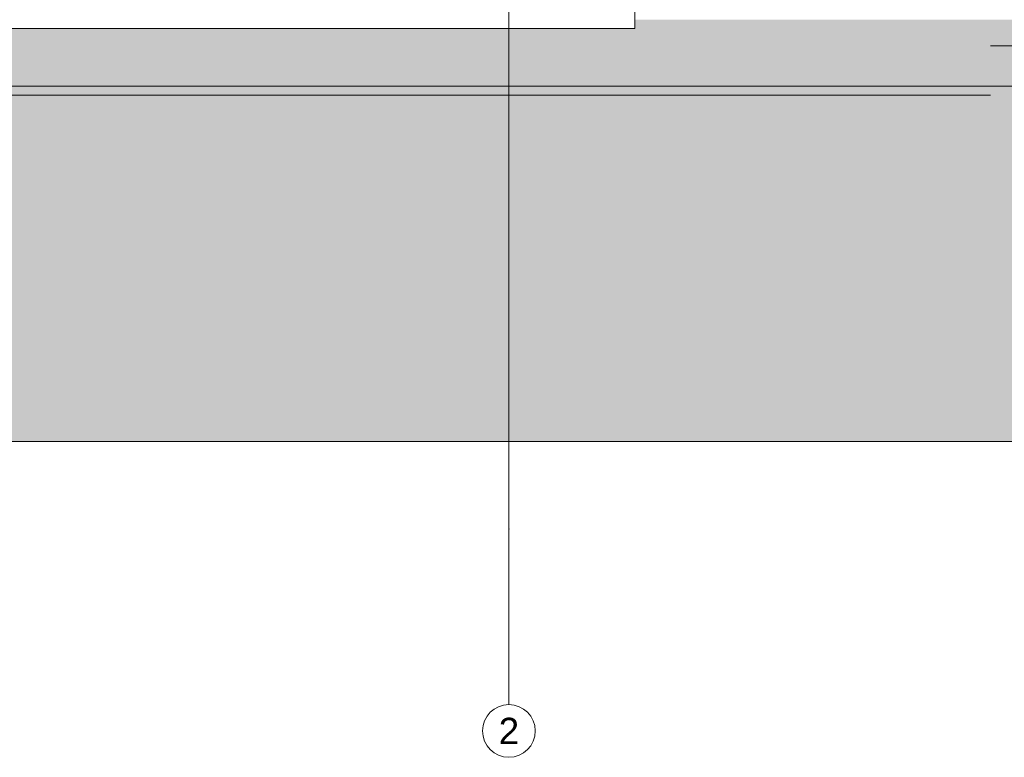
# Model space of a CAD drawing. Header units: millimetres. Extents: x -47038 to 86296, y -75637 to 48966.
# Tile 166 of 174: x 69034 to 74641, y 31480 to 35680. Entities that reach past the tile are written whole.
import ezdxf
from ezdxf.enums import TextEntityAlignment as Align

# ---------------------------------------------------------------- set-up
doc = ezdxf.new("R2010")
doc.units = ezdxf.units.MM
doc.linetypes.add('Wipeout_Contour', pattern=[1000, 0, -1000])
for name, color, linetype, lineweight, true_color in [('0_Nr_pióra__95', 7, 'Continuous', 20, 0x7c7c7c), ('410-K Osie główne_Nr_pióra__95', 7, 'Continuous', 20, 0x7c7c7c), ('420-K Ściany_Nr_pióra__95', 7, 'Continuous', 20, 0x7c7c7c), ('460 - Stropy_Nr_pióra__95', 7, 'Continuous', 20, 0x7c7c7c)]:
    doc.layers.add(name, color=color, linetype=linetype, lineweight=lineweight, true_color=true_color)
doc.layers.add('410-K Osie główne_Nr_pióra__1', color=7, linetype='Continuous', lineweight=20)
doc.layers.add('XREF', color=8, linetype='Continuous', lineweight=9)
doc.layers.add('420-K Ściany', color=7, linetype='Continuous')
doc.styles.add('STYL_AUTOMATYCZNY_2', font='arial.ttf', dxfattribs={"width": 0.95})

# ---------------------------------------------------------------- blocks, each defined once
blk = doc.blocks.new('ElemPrzekroju_145_1', base_point=(5044, -99.42))
at = {"layer": '420-K Ściany_Nr_pióra__95', "linetype": 'Continuous', "lineweight": 20, "true_color": 0x7c7c7c}
for points in [[(5024.53, -124.47), (4984.53, -124.47), (4984.53, -259.42), (5024.53, -259.42)], [(5024.53, -124.42), (5024.53, -124.47), (5024.53, -259.42), (5024.58, -259.42), (5024.58, -124.42)], [(5034.58, -124.42), (5024.58, -124.42), (5024.58, -259.42), (5034.58, -259.42)], [(5036.58, -124.42), (5034.58, -124.42), (5034.58, -259.42), (5036.58, -259.42)]]:
    blk.add_hatch(color=8, dxfattribs=at).paths.add_polyline_path(points)
at = {"layer": '420-K Ściany_Nr_pióra__95', "color": 8, "linetype": 'Continuous', "lineweight": 25, "true_color": 0x7c7c7c}
for p, q in [((5037.6, -74.42), (5037.6, -99.42)), ((5037.6, -199.42), (5037.6, -259.42)), ((5036.58, -259.42), (5037.6, -259.42))]:
    blk.add_line(p, q, dxfattribs=at)
at = {"layer": '420-K Ściany_Nr_pióra__95', "color": 8, "linetype": 'Continuous', "lineweight": 20, "true_color": 0x7c7c7c}
for p, q in [((4984.53, -152.47), (4984.53, -259.42)), ((5036.58, -199.42), (5036.58, -259.42)), ((5024.53, -259.42), (4984.53, -259.42)), ((5024.58, -259.42), (5024.53, -259.42))]:
    blk.add_line(p, q, dxfattribs=at)
at = {"layer": '420-K Ściany_Nr_pióra__95', "color": 8, "linetype": 'Continuous', "lineweight": 20, "true_color": 0x7c7c7c, "flags": 128}
blk.add_lwpolyline([(5036.58, -259.42), (5034.58, -259.42), (5024.58, -259.42)], dxfattribs=at)
blk = doc.blocks.new('A$C67FE79C0')
at = {"layer": '460 - Stropy_Nr_pióra__95', "linetype": 'Continuous', "lineweight": 5}
for points in [[(-27.77, -25), (-15.72, -25), (-15.72, -25.05), (24.28, -25.05), (2971.45, -25.05), (3011.45, -25.05), (3011.45, -25), (3023.5, -25), (3023.5, -10.05), (2768.83, -10.05), (2768.83, -15), (668.83, -15), (668.83, -10.05), (-27.77, -10.05)], [(24.28, -25.05), (24.28, -33.05), (2971.45, -33.05), (2971.45, -25.05)], [(24.28, -38.05), (2971.45, -38.05), (2971.45, -33.05), (24.28, -33.05)]]:
    blk.add_hatch(color=8, dxfattribs=at).paths.add_polyline_path(points)
at = {"layer": '0_Nr_pióra__95', "color": 8, "linetype": 'Continuous', "lineweight": 5}
blk.add_line((668.83, -15), (2768.83, -15), dxfattribs=at)
at = {"layer": '0_Nr_pióra__95', "color": 8, "linetype": 'Continuous', "lineweight": 5, "flags": 128}
for points in [[(2768.83, -15), (2768.83, -10.05), (2768.83, -10), (2768.83, 0)], [(2971.45, -25), (3011.45, -25), (3011.5, -25), (3021.5, -25), (3023.5, -25)]]:
    blk.add_lwpolyline(points, dxfattribs=at)
at = {"layer": '410-K Osie główne_Nr_pióra__95', "color": 8, "linetype": 'Continuous', "lineweight": 5}
blk.add_line((2697.12, -300), (2697.12, -400), dxfattribs=at)
blk.add_circle((2697.12, -415), 15, dxfattribs=at)
blk.add_point((2697.12, -300), dxfattribs=at)
blk.add_point((2697.12, -300), dxfattribs=at)
at = {"layer": '420-K Ściany', "color": 8, "lineweight": 5}
blk.add_blockref('ElemPrzekroju_145_1', (3030.93, 0), dxfattribs=at)
at = {"layer": '410-K Osie główne_Nr_pióra__1', "color": 8, "lineweight": 5, "style": 'STYL_AUTOMATYCZNY_2'}
blk.add_text('2', height=15, dxfattribs=at).set_placement((2697.12, -407.5), align=Align.TOP_CENTER)
at = {"color": 8, "linetype": 'Wipeout_Contour', "lineweight": 5, "ltscale": 14867.230733}
blk.add_wipeout([(3860.02, -47.89), (-482, -47.89), (-482, -250.24), (3860.02, -250.24)], dxfattribs=at)
at = {"layer": '0_Nr_pióra__95', "linetype": 'Continuous', "lineweight": 5}
h = blk.add_hatch(dxfattribs=at)
h.set_pattern_fill('Grunt_0001', color=8, style=0, pattern_type=2)
h.set_pattern_definition([(45, (3030.926, 5e-13), (-27.57716, 27.57716), []), (45, (3021.73, 9.19), (-55.1543, 55.1543), []), (45, (3012.54, 18.385), (-55.1543, 55.1543), []), (135, (3003.349, 27.577), (9.19239, 9.19239), [39, -39])])
h.paths.add_polyline_path([(3860.02, -47.89), (-482, -47.89), (-482, -250.24), (3860.02, -250.24)])
at = {"layer": '460 - Stropy_Nr_pióra__95', "linetype": 'Continuous', "lineweight": 5}
blk.add_hatch(color=8, dxfattribs=at).paths.add_polyline_path([(24.28, -53.05), (2971.45, -53.05), (2971.45, -38.05), (24.28, -38.05)])
at = {"layer": '0_Nr_pióra__95', "color": 8, "linetype": 'Continuous', "lineweight": 5, "flags": 128}
blk.add_lwpolyline([(3860.02, -47.89), (-482, -47.89), (-482, -250.24), (3860.02, -250.24)], close=True, dxfattribs=at)
at = {"layer": '410-K Osie główne_Nr_pióra__95', "color": 8, "linetype": 'Continuous', "lineweight": 5}
blk.add_line((2697.12, 900), (2697.12, -300), dxfattribs=at)
at = {"layer": '460 - Stropy_Nr_pióra__95', "color": 8, "linetype": 'Continuous', "lineweight": 5}
blk.add_line((2971.45, -53.05), (24.28, -53.05), dxfattribs=at)

msp = doc.modelspace()

# ---------------------------------------------------------------- block references
at = {"layer": 'XREF', "xscale": 10, "yscale": 10, "zscale": 10, "rotation": 360}
msp.add_blockref('A$C67FE79C0', (44848.7, 35780.4), dxfattribs=at)

doc.saveas('drawing.dxf')
